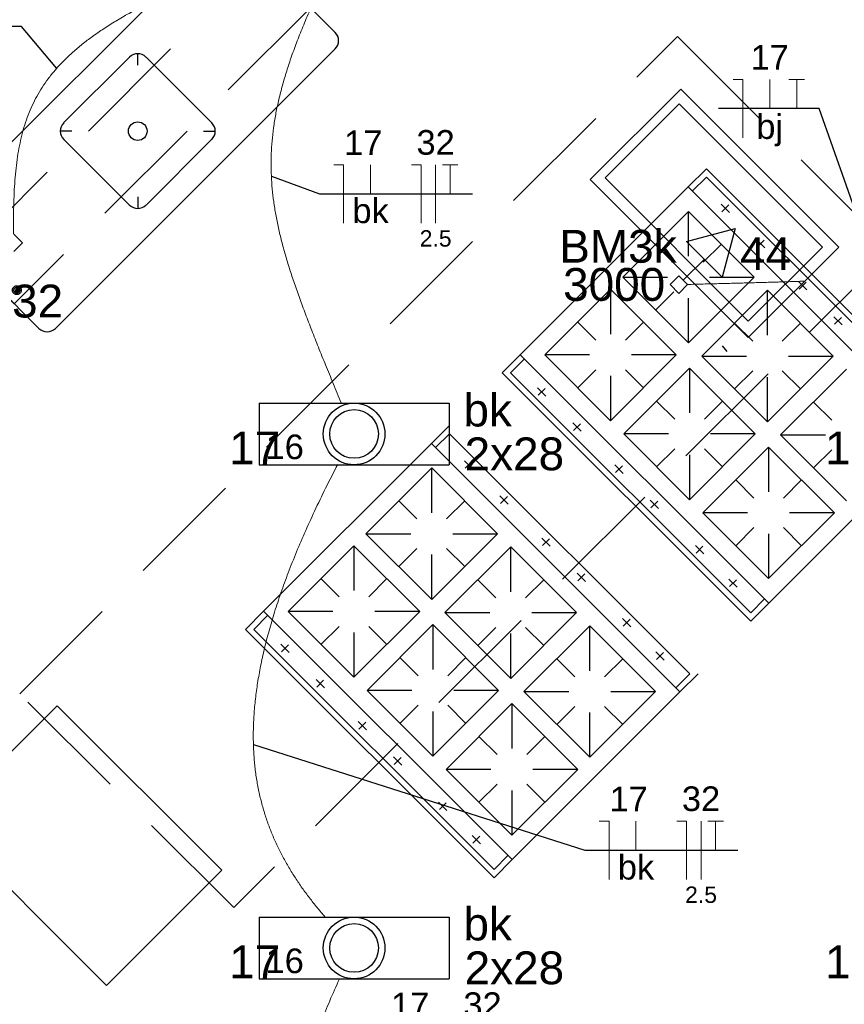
# Model space of a CAD drawing. Header units: millimetres. Extents: x 7 to 269, y 1 to 169.
# Tile 71 of 115: x 66.96 to 70.51, y 38.93 to 43.17. Entities that reach past the tile are written whole.
import ezdxf

# ---------------------------------------------------------------- set-up
doc = ezdxf.new("R2010")
doc.units = ezdxf.units.MM
doc.header["$MEASUREMENT"] = 0
doc.linetypes.add('Dashed', pattern=[0.75, 0.5, -0.25])
for name, color, linetype, lineweight in [('Eletroduto - Marco Polo', 6, 'Continuous', 9), ('Fiação - Marco Polo', 3, 'Continuous', 9), ('Layout - Marco Polo', 252, 'Continuous', 25), ('Linha de Chamada - Marco Polo', 1, 'Continuous', 25), ('Luminárias - Marco Polo', 5, 'Continuous', 25), ('Textos - Marco Polo', 143, 'Continuous', 25), ('Tomadas - Marco Polo', 150, 'Continuous', 25)]:
    doc.layers.add(name, color=color, linetype=linetype, lineweight=lineweight)
doc.styles.add('Arial', font='arial.ttf')

msp = doc.modelspace()

# ---------------------------------------------------------------- linework, layer by layer
at = {"layer": 'Eletroduto - Marco Polo', "linetype": 'Continuous'}
for points in [[(68.0344, 43.4626), (67.9388, 43.4256), (67.8488, 43.3895), (67.7642, 43.3542), (67.6848, 43.3197), (67.6106, 43.2857), (67.5413, 43.2521), (67.4767, 43.2189), (67.4168, 43.1858), (67.3614, 43.1528), (67.3102, 43.1198), (67.2631, 43.0865), (67.22, 43.0529), (67.1807, 43.0188), (67.145, 42.9842), (67.1129, 42.9488), (67.084, 42.9126), (67.0582, 42.8755), (67.0354, 42.8372), (67.0155, 42.7978), (66.9982, 42.7569), (66.9834, 42.7146), (66.9709, 42.6707), (66.9606, 42.6251), (66.9523, 42.5776), (66.9458, 42.5281), (66.941, 42.4765), (66.9377, 42.4226), (66.9358, 42.3664), (66.935, 42.3077), (66.9353, 42.2463)], [(68.3302, 43.4635), (68.2891, 43.3807), (68.2513, 43.3017), (68.2168, 43.2263), (68.1857, 43.154), (68.1577, 43.0847), (68.1329, 43.0181), (68.1113, 42.9538), (68.0926, 42.8917), (68.077, 42.8315), (68.0643, 42.7729), (68.0545, 42.7156), (68.0476, 42.6594), (68.0434, 42.6039), (68.0419, 42.549), (68.0431, 42.4943), (68.0469, 42.4395), (68.0533, 42.3845), (68.0622, 42.3289), (68.0735, 42.2725), (68.0872, 42.2149), (68.1032, 42.156), (68.1215, 42.0954), (68.1421, 42.033), (68.1648, 41.9683), (68.1896, 41.9011), (68.2165, 41.8312), (68.2453, 41.7583), (68.2761, 41.6822), (68.3089, 41.6025), (68.3434, 41.5189)], [(68.3285, 41.255), (68.2764, 41.1528), (68.2288, 41.0541), (68.1855, 40.9587), (68.1465, 40.8667), (68.1116, 40.7779), (68.0806, 40.6922), (68.0536, 40.6094), (68.0304, 40.5296), (68.011, 40.4526), (67.9951, 40.3783), (67.9827, 40.3066), (67.9737, 40.2374), (67.968, 40.1706), (67.9655, 40.1061), (67.9661, 40.0439), (67.9696, 39.9837), (67.976, 39.9256), (67.9852, 39.8694), (67.9971, 39.815), (68.0115, 39.7623), (68.0284, 39.7112), (68.0477, 39.6617), (68.0692, 39.6136), (68.0928, 39.5668), (68.1185, 39.5212), (68.1462, 39.4768), (68.1756, 39.4333), (68.2068, 39.3909), (68.2397, 39.3492), (68.2741, 39.3083)], [(72.2938, 40.8634), (72.2512, 40.5421), (72.2085, 40.238), (72.1655, 39.9507), (72.1219, 39.6794), (72.0776, 39.4234), (72.0323, 39.1821), (71.9858, 38.955), (71.9378, 38.7412), (71.8882, 38.5402), (71.8367, 38.3512), (71.7831, 38.1738), (71.7272, 38.0071), (71.6686, 37.8506), (71.6073, 37.7036), (71.543, 37.5654), (71.4755, 37.4354), (71.4045, 37.3129), (71.3298, 37.1974), (71.2512, 37.088), (71.1684, 36.9843), (71.0813, 36.8854), (70.9896, 36.7908), (70.8931, 36.6999), (70.7916, 36.6119), (70.6848, 36.5263), (70.5725, 36.4423), (70.4546, 36.3593), (70.3306, 36.2766), (70.2006, 36.1937), (70.0641, 36.1099)], [(68.3359, 39.0428), (68.2942, 38.9487), (68.2565, 38.8577), (68.2225, 38.7698), (68.1922, 38.6848), (68.1655, 38.6025), (68.1422, 38.5229), (68.1222, 38.4459), (68.1055, 38.3713), (68.0918, 38.2989), (68.0812, 38.2288), (68.0735, 38.1607), (68.0685, 38.0946), (68.0662, 38.0303), (68.0665, 37.9676), (68.0693, 37.9066), (68.0743, 37.847), (68.0816, 37.7887), (68.0911, 37.7317), (68.1025, 37.6758), (68.1159, 37.6208), (68.131, 37.5667), (68.1478, 37.5133), (68.1662, 37.4605), (68.186, 37.4082), (68.2072, 37.3563), (68.2296, 37.3047), (68.2532, 37.2532), (68.2778, 37.2016), (68.3033, 37.15), (68.3296, 37.0982)]]:
    msp.add_spline(points, degree=3, dxfattribs=at)
at = {"layer": 'Eletroduto - Marco Polo', "linetype": 'Dashed'}
msp.add_spline([(69.8309, 42.0286), (69.9656, 42.032), (70.0908, 42.0353), (70.2068, 42.0385), (70.3144, 42.042), (70.4139, 42.0457), (70.5058, 42.05), (70.5906, 42.055), (70.6689, 42.0609), (70.7411, 42.0679), (70.8078, 42.076), (70.8694, 42.0856), (70.9264, 42.0967), (70.9793, 42.1096), (71.0287, 42.1245), (71.075, 42.1414), (71.1186, 42.1606), (71.1602, 42.1823), (71.2003, 42.2066), (71.2392, 42.2338), (71.2775, 42.2639), (71.3157, 42.2972), (71.3543, 42.3338), (71.3939, 42.3739), (71.4348, 42.4177), (71.4776, 42.4654), (71.5228, 42.5172), (71.5709, 42.5731), (71.6223, 42.6334), (71.6777, 42.6984), (71.7374, 42.768)], degree=3, dxfattribs=at)
at = {"layer": 'Fiação - Marco Polo'}
for p, q in [((70.027, 42.9096), (70.0686, 42.9096)), ((70.0686, 42.6596), (70.0686, 42.9096)), ((70.1846, 42.7846), (70.1846, 42.9096)), ((70.2672, 42.9096), (70.3339, 42.9096)), ((70.3006, 42.7846), (70.3006, 42.9096)), ((68.3118, 42.5427), (68.3535, 42.5427)), ((68.3535, 42.2927), (68.3535, 42.5427)), ((68.4694, 42.4177), (68.4694, 42.5427)), ((68.6449, 42.5427), (68.6865, 42.5427)), ((68.6865, 42.2927), (68.6865, 42.5427)), ((68.749, 42.2927), (68.749, 42.5427)), ((68.7782, 42.5427), (68.8449, 42.5427)), ((68.8115, 42.4177), (68.8115, 42.5427)), ((69.4523, 39.7206), (69.494, 39.7206)), ((69.494, 39.4706), (69.494, 39.7206)), ((69.6099, 39.5956), (69.6099, 39.7206)), ((69.7854, 39.7206), (69.827, 39.7206)), ((69.827, 39.4706), (69.827, 39.7206)), ((69.8895, 39.4706), (69.8895, 39.7206)), ((69.9188, 39.7206), (69.9854, 39.7206)), ((69.952, 39.5956), (69.952, 39.7206))]:
    msp.add_line(p, q, dxfattribs=at)
at = {"layer": 'Layout - Marco Polo'}
for p, q in [((66.6204, 42.3343), (67.8224, 43.5368)), ((67.8928, 43.5368), (68.3174, 43.1123)), ((68.3174, 43.0418), (67.1154, 41.8393)), ((67.4689, 42.9708), (67.4689, 43.0208)), ((67.4334, 43.0063), (67.1504, 42.7233)), ((67.7869, 42.7233), (67.5044, 43.0063)), ((69.4774, 42.4863), (69.7953, 42.8048)), ((69.7953, 42.8048), (70.4108, 42.1893)), ((67.1859, 42.6878), (67.1359, 42.6878)), ((67.7519, 42.6878), (67.8019, 42.6878)), ((67.4334, 42.3698), (67.1504, 42.6528)), ((67.7869, 42.6528), (67.5044, 42.3698)), ((69.9124, 42.5253), (69.8344, 42.4478)), ((69.9124, 42.5253), (70.9798, 41.4578)), ((70.0923, 41.8713), (69.4774, 42.4863)), ((69.9124, 42.4903), (69.8518, 42.4298)), ((69.9124, 42.4903), (70.9444, 41.4578)), ((69.1128, 41.7263), (69.8344, 42.4478)), ((69.8344, 42.4478), (70.9018, 41.3798)), ((67.4689, 42.4053), (67.4689, 42.3553)), ((69.8354, 42.3428), (69.5529, 42.0598)), ((70.1183, 42.0598), (69.8354, 42.3428)), ((70.1183, 42.0598), (69.8354, 42.3428)), ((70.1183, 42.0598), (69.8354, 42.3428)), ((69.8354, 42.1498), (69.8354, 42.3428)), ((70.0118, 42.3383), (69.9763, 42.3738)), ((69.9793, 42.3413), (70.0088, 42.3708)), ((66.6204, 42.2638), (67.0443, 41.8393)), ((70.1633, 42.1863), (70.1278, 42.2223)), ((70.1308, 42.1893), (70.1608, 42.2193)), ((69.6944, 42.2013), (69.7719, 42.1238)), ((69.8993, 42.1238), (69.9768, 42.2013)), ((70.4108, 42.1893), (70.0923, 41.8713)), ((69.8354, 41.7773), (69.5529, 42.0598)), ((69.5529, 42.0598), (69.7454, 42.0598)), ((70.1183, 42.0598), (69.8354, 41.7773)), ((69.9253, 42.0598), (70.1183, 42.0598)), ((70.3443, 42.0058), (70.3089, 42.0418)), ((69.2178, 41.7253), (69.5008, 42.0083)), ((69.7833, 41.7253), (69.5008, 42.0083)), ((69.5008, 42.0083), (69.5008, 41.8153)), ((70.1748, 42.0033), (69.8923, 41.7203)), ((70.1748, 42.0033), (70.4578, 41.7203)), ((70.1748, 42.0033), (70.4578, 41.7203)), ((70.1748, 42.0033), (70.4578, 41.7203)), ((70.1748, 41.8108), (70.1748, 42.0033)), ((70.3118, 42.0088), (70.3414, 42.0388)), ((69.6944, 41.9183), (69.7719, 41.9963)), ((69.8354, 41.7773), (69.8354, 41.9698)), ((70.4958, 41.8543), (70.4604, 41.8898)), ((70.4633, 41.8573), (70.4929, 41.8868)), ((69.3594, 41.8668), (69.4373, 41.7888)), ((69.6423, 41.8668), (69.5644, 41.7888)), ((70.1114, 41.7843), (70.0333, 41.8618)), ((70.2383, 41.7843), (70.3163, 41.8618)), ((69.9804, 41.7653), (70.0008, 41.7403)), ((69.0353, 41.6488), (69.1128, 41.7263)), ((69.0708, 41.6488), (69.1308, 41.7088)), ((69.1128, 41.7263), (70.1808, 40.6588)), ((69.5008, 41.4423), (69.2178, 41.7253)), ((69.5008, 41.4423), (69.2178, 41.7253)), ((69.5008, 41.4423), (69.2178, 41.7253)), ((69.4108, 41.7253), (69.2178, 41.7253)), ((69.5008, 41.4423), (69.7833, 41.7253)), ((69.7833, 41.7253), (69.5909, 41.7253)), ((69.8923, 41.7203), (70.1748, 41.4378)), ((69.8923, 41.7203), (70.0849, 41.7203)), ((70.4578, 41.7203), (70.1748, 41.4378)), ((70.2648, 41.7203), (70.4578, 41.7203)), ((69.4373, 41.6618), (69.3594, 41.5838)), ((69.5573, 41.3858), (69.8404, 41.6688)), ((69.5644, 41.6618), (69.6423, 41.5838)), ((69.8404, 41.6688), (70.1228, 41.3858)), ((69.8404, 41.6688), (69.8404, 41.4758)), ((70.5143, 41.6638), (70.2313, 41.3813)), ((69.0353, 41.6488), (70.1029, 40.5808)), ((69.0708, 41.6488), (70.1029, 40.6163)), ((69.5008, 41.6353), (69.5008, 41.4423)), ((70.0333, 41.5793), (70.1114, 41.6568)), ((70.1748, 41.4378), (70.1748, 41.6303)), ((70.3163, 41.5793), (70.2383, 41.6568)), ((69.2224, 41.5488), (69.1868, 41.5843)), ((69.2193, 41.5813), (69.1898, 41.5518)), ((69.7763, 41.4493), (69.6988, 41.5273)), ((69.9813, 41.5273), (69.9039, 41.4493)), ((70.4509, 41.4448), (70.3728, 41.5223)), ((68.8088, 41.4223), (68.7313, 41.3448)), ((69.3743, 41.3973), (69.3383, 41.4328)), ((69.3713, 41.4298), (69.3414, 41.4003)), ((68.8088, 41.3868), (68.7489, 41.3268)), ((68.8088, 41.3868), (69.8414, 40.3548)), ((69.5573, 41.3858), (69.8404, 41.1028)), ((69.5573, 41.3858), (69.8404, 41.1028)), ((69.5573, 41.3858), (69.8404, 41.1028)), ((69.7503, 41.3858), (69.5573, 41.3858)), ((69.8404, 41.1028), (70.1228, 41.3858)), ((70.1228, 41.3858), (69.9304, 41.3858)), ((70.1808, 40.6588), (70.9018, 41.3798)), ((70.2313, 41.3813), (70.5143, 41.0983)), ((70.2313, 41.3813), (70.4244, 41.3813)), ((68.0099, 40.6233), (68.7313, 41.3448)), ((68.7313, 41.3448), (69.7989, 40.2768)), ((69.7763, 41.3223), (69.6988, 41.2443)), ((69.8969, 41.0463), (70.1793, 41.3293)), ((69.9813, 41.2443), (69.9039, 41.3223)), ((70.1793, 41.3293), (70.4624, 41.0463)), ((70.1793, 41.3293), (70.1793, 41.1363)), ((69.8404, 41.2958), (69.8404, 41.1028)), ((70.3728, 41.2398), (70.4509, 41.3173)), ((68.7323, 41.2398), (68.4493, 40.9568)), ((69.0153, 40.9568), (68.7323, 41.2398)), ((69.0153, 40.9568), (68.7323, 41.2398)), ((69.0153, 40.9568), (68.7323, 41.2398)), ((68.7323, 41.0468), (68.7323, 41.2398)), ((68.9089, 41.2353), (68.8734, 41.2708)), ((68.8764, 41.2383), (68.9059, 41.2678)), ((69.5549, 41.2163), (69.5194, 41.2523)), ((69.5519, 41.2493), (69.5224, 41.2193)), ((70.1158, 41.1098), (70.0383, 41.1878)), ((70.3209, 41.1878), (70.2433, 41.1098)), ((69.0603, 41.0833), (69.0249, 41.1193)), ((69.0279, 41.0863), (69.0573, 41.1163)), ((68.5909, 41.0983), (68.6688, 41.0203)), ((68.7959, 41.0203), (68.8739, 41.0983)), ((69.7064, 41.0648), (69.6709, 41.1003)), ((69.7034, 41.0973), (69.6739, 41.0678)), ((69.8969, 41.0463), (70.1793, 40.7638)), ((69.8969, 41.0463), (70.1793, 40.7638)), ((69.8969, 41.0463), (70.1793, 40.7638)), ((70.0898, 41.0463), (69.8969, 41.0463)), ((70.1793, 40.7638), (70.4624, 41.0463)), ((70.4624, 41.0463), (70.2694, 41.0463)), ((70.1158, 40.9828), (70.0383, 40.9048)), ((70.3209, 40.9048), (70.2433, 40.9828)), ((68.7323, 40.6738), (68.4493, 40.9568)), ((68.4493, 40.9568), (68.6423, 40.9568)), ((69.0153, 40.9568), (68.7323, 40.6738)), ((68.8224, 40.9568), (69.0153, 40.9568)), ((70.1793, 40.9563), (70.1793, 40.7638)), ((68.1149, 40.6223), (68.3979, 40.9048)), ((68.6804, 40.6223), (68.3979, 40.9048)), ((68.3979, 40.9048), (68.3979, 40.7123)), ((69.0718, 40.9003), (68.7888, 40.6173)), ((69.0718, 40.9003), (69.3548, 40.6173)), ((69.0718, 40.9003), (69.3548, 40.6173)), ((69.0718, 40.9003), (69.3548, 40.6173)), ((69.0718, 40.7073), (69.0718, 40.9003)), ((69.2413, 40.9028), (69.2053, 40.9383)), ((69.2083, 40.9058), (69.2383, 40.9353)), ((69.9008, 40.8703), (69.8654, 40.9058)), ((69.8979, 40.9028), (69.8683, 40.8733)), ((68.5909, 40.8153), (68.6688, 40.8933)), ((68.7323, 40.6738), (68.7323, 40.8668)), ((68.7959, 40.8933), (68.8739, 40.8153)), ((69.3928, 40.7513), (69.3573, 40.7868)), ((69.3603, 40.7543), (69.3898, 40.7838)), ((68.2563, 40.7638), (68.3338, 40.6858)), ((68.5388, 40.7638), (68.4613, 40.6858)), ((69.0083, 40.6813), (68.9304, 40.7588)), ((69.1354, 40.6813), (69.2133, 40.7588)), ((70.0453, 40.7263), (70.0093, 40.7618)), ((70.0423, 40.7588), (70.0123, 40.7293)), ((70.1029, 40.6163), (70.1628, 40.6763)), ((70.1029, 40.5808), (70.1808, 40.6588)), ((67.9323, 40.5453), (68.0099, 40.6233)), ((67.9673, 40.5453), (68.0279, 40.6058)), ((68.0099, 40.6233), (69.0778, 39.5553)), ((68.3979, 40.3393), (68.1149, 40.6223)), ((68.3979, 40.3393), (68.1149, 40.6223)), ((68.3979, 40.3393), (68.1149, 40.6223)), ((68.3079, 40.6223), (68.1149, 40.6223)), ((68.3979, 40.3393), (68.6804, 40.6223)), ((68.6804, 40.6223), (68.4878, 40.6223)), ((68.7888, 40.6173), (69.0718, 40.3348)), ((68.7888, 40.6173), (68.9818, 40.6173)), ((69.3548, 40.6173), (69.0718, 40.3348)), ((69.1619, 40.6173), (69.3548, 40.6173)), ((68.4544, 40.2828), (68.7369, 40.5658)), ((68.7369, 40.5658), (69.0198, 40.2828)), ((68.7369, 40.5658), (68.7369, 40.3728)), ((69.4113, 40.5608), (69.1283, 40.2778)), ((69.4113, 40.5608), (69.6944, 40.2778)), ((69.4113, 40.5608), (69.6944, 40.2778)), ((69.4113, 40.5608), (69.6944, 40.2778)), ((69.4113, 40.3678), (69.4113, 40.5608)), ((69.5874, 40.5568), (69.5519, 40.5923)), ((69.5543, 40.5598), (69.5844, 40.5893)), ((67.9323, 40.5453), (68.9998, 39.4778)), ((67.9673, 40.5453), (68.9998, 39.5133)), ((68.3338, 40.5583), (68.2563, 40.4808)), ((68.3979, 40.5323), (68.3979, 40.3393)), ((68.4613, 40.5583), (68.5388, 40.4808)), ((68.9304, 40.4758), (69.0083, 40.5538)), ((69.0718, 40.3348), (69.0718, 40.5273)), ((69.2133, 40.4758), (69.1354, 40.5538)), ((68.1193, 40.4458), (68.0838, 40.4813)), ((68.1163, 40.4783), (68.0868, 40.4488)), ((69.7313, 40.4123), (69.6959, 40.4483)), ((69.6988, 40.4153), (69.7284, 40.4453)), ((68.6733, 40.3463), (68.5958, 40.4243)), ((68.8783, 40.4243), (68.8008, 40.3463)), ((69.3478, 40.3418), (69.2698, 40.4193)), ((69.4749, 40.3418), (69.5529, 40.4193)), ((69.8414, 40.3548), (69.7814, 40.2943)), ((69.8768, 40.3548), (69.7989, 40.2768)), ((68.2708, 40.2938), (68.2353, 40.3298)), ((68.2678, 40.3268), (68.2383, 40.2968)), ((68.4544, 40.2828), (68.7369, 39.9998)), ((68.4544, 40.2828), (68.7369, 39.9998)), ((68.4544, 40.2828), (68.7369, 39.9998)), ((68.6474, 40.2828), (68.4544, 40.2828)), ((68.7369, 39.9998), (69.0198, 40.2828)), ((69.0198, 40.2828), (68.8268, 40.2828)), ((69.0778, 39.5553), (69.7989, 40.2768)), ((69.1283, 40.2778), (69.4113, 39.9953)), ((69.1283, 40.2778), (69.3213, 40.2778)), ((69.6944, 40.2778), (69.4113, 39.9953)), ((69.5014, 40.2778), (69.6944, 40.2778)), ((68.7938, 39.9433), (69.0763, 40.2263)), ((69.0763, 40.2263), (69.3594, 39.9433)), ((69.0763, 40.2263), (69.0763, 40.0333)), ((68.6733, 40.2193), (68.5958, 40.1413)), ((68.7369, 40.1928), (68.7369, 39.9998)), ((68.8783, 40.1413), (68.8008, 40.2193)), ((69.2698, 40.1368), (69.3478, 40.2143)), ((69.4113, 39.9953), (69.4113, 40.1883)), ((69.5529, 40.1368), (69.4749, 40.2143)), ((68.4518, 40.1133), (68.4159, 40.1488)), ((68.4488, 40.1458), (68.4188, 40.1163)), ((69.0129, 40.0068), (68.9348, 40.0848)), ((69.2178, 40.0848), (69.1403, 40.0068)), ((68.6034, 39.9618), (68.5678, 39.9973)), ((68.6003, 39.9943), (68.5708, 39.9648)), ((68.7938, 39.9433), (69.0763, 39.6603)), ((68.7938, 39.9433), (69.0763, 39.6603)), ((68.7938, 39.9433), (69.0763, 39.6603)), ((68.9864, 39.9433), (68.7938, 39.9433)), ((69.0763, 39.6603), (69.3594, 39.9433)), ((69.3594, 39.9433), (69.1663, 39.9433)), ((69.0129, 39.8798), (68.9348, 39.8018)), ((69.0763, 39.8533), (69.0763, 39.6603)), ((69.2178, 39.8018), (69.1403, 39.8798)), ((68.7978, 39.7673), (68.7618, 39.8028)), ((68.7948, 39.7998), (68.7653, 39.7703)), ((68.9419, 39.6228), (68.9064, 39.6588)), ((68.9394, 39.6558), (68.9094, 39.6258)), ((68.9998, 39.5133), (69.0598, 39.5733)), ((68.9998, 39.4778), (69.0778, 39.5553))]:
    msp.add_line(p, q, dxfattribs=at)
at = {"layer": 'Layout - Marco Polo', "linetype": 'Dashed'}
for points in [[(66.9383, 41.9458), (66.7263, 42.1578), (67.9989, 43.4303), (68.2113, 43.2183), (66.9383, 41.9458)], [(70.7083, 42.1748), (67.8813, 39.3493), (66.9618, 40.2683), (69.7888, 43.0943), (70.7083, 42.1748)]]:
    msp.add_lwpolyline(points, dxfattribs=at)
at = {"layer": 'Layout - Marco Polo'}
for points in [[(70.4813, 42.1893), (70.0923, 41.8008), (69.4133, 42.4793), (69.4133, 42.4793), (69.8023, 42.8683), (70.4813, 42.1893)], [(67.3349, 39.0148), (67.8298, 39.5098), (67.1223, 40.2168), (66.6273, 39.7218), (67.3349, 39.0148)]]:
    msp.add_lwpolyline(points, dxfattribs=at)
msp.add_circle((67.4689, 42.6878), 0.04, dxfattribs=at)
at = {"layer": 'Layout - Marco Polo', "linetype": 'Dashed'}
for radius in [0.019, 0.0125]:
    msp.add_circle((66.9493, 42.0038), radius, dxfattribs=at)
at = {"layer": 'Layout - Marco Polo'}
for centre, start, end in [((68.2818, 43.0768), 315, 45), ((67.4689, 42.9708), 45, 135), ((67.1859, 42.6878), 135, 225), ((67.7519, 42.6878), 315, 45), ((67.4689, 42.4053), 225, 315), ((67.0798, 41.8748), 225, 315)]:
    msp.add_arc(centre, 0.05, start, end, dxfattribs=at)
at = {"layer": 'Linha de Chamada - Marco Polo'}
for p, q in [((66.9698, 43.138), (66.6448, 43.138)), ((67.1205, 42.9576), (66.9698, 43.138)), ((70.3964, 42.7846), (69.9645, 42.7846)), ((70.5732, 42.2867), (70.3964, 42.7846)), ((68.0431, 42.4943), (68.2493, 42.4177)), ((68.2493, 42.4177), (68.9074, 42.4177)), ((67.9659, 40.0498), (69.3898, 39.5956)), ((69.3898, 39.5956), (70.0479, 39.5956))]:
    msp.add_line(p, q, dxfattribs=at)
at = {"layer": 'Luminárias - Marco Polo'}
for p, q in [((67.9907, 41.5181), (68.8066, 41.5181)), ((67.9907, 41.5181), (67.9907, 41.2531)), ((68.8066, 41.5181), (68.8066, 41.2531)), ((67.9907, 41.2531), (68.8066, 41.2531)), ((67.9907, 39.3081), (68.8066, 39.3081)), ((67.9907, 39.3081), (67.9907, 39.0431)), ((68.8066, 39.3081), (68.8066, 39.0431)), ((67.9907, 39.0431), (68.8066, 39.0431))]:
    msp.add_line(p, q, dxfattribs=at)
for centre, radius in [((68.3987, 41.3856), 0.1325), ((68.3987, 41.3856), 0.1046), ((68.3987, 39.1756), 0.1325), ((68.3987, 39.1756), 0.1046)]:
    msp.add_circle(centre, radius, dxfattribs=at)
at = {"layer": 'Tomadas - Marco Polo'}
for p, q in [((69.8272, 42.2135), (70.0364, 42.2695)), ((70.0364, 42.2695), (69.9804, 42.0604)), ((66.9359, 42.2454), (66.9733, 42.2079)), ((69.9804, 42.0604), (69.8272, 42.2135)), ((66.9733, 42.2079), (66.9359, 42.1705)), ((69.9038, 42.1369), (69.8133, 42.0464)), ((69.757, 42.0277), (69.7946, 42.0652)), ((69.7946, 42.0652), (69.832, 42.0277)), ((69.7946, 41.9901), (69.757, 42.0277)), ((69.832, 42.0277), (69.7946, 41.9901))]:
    msp.add_line(p, q, dxfattribs=at)

# ---------------------------------------------------------------- texts
at = {"layer": 'Fiação - Marco Polo', "width": 0.25416, "attachment_point": 8, "line_spacing_factor": 0.798, "style": 'Arial'}
for s, insert, char_height in [('17', (70.1845, 42.9518), 0.1059), ('bj', (70.1845, 42.6224), 0.1059), ('17', (68.438, 42.5848), 0.1059), ('32', (68.749, 42.5848), 0.1059), ('bk', (68.4695, 42.2908), 0.1059), ('2.5', (68.749, 42.1902), 0.0706), ('17', (69.5785, 39.7628), 0.1059), ('32', (69.8895, 39.7628), 0.1059), ('bk', (69.61, 39.4683), 0.1059), ('2.5', (69.8895, 39.3682), 0.0706), ('17', (68.6395, 38.8773), 0.1059), ('32', (68.9505, 38.8773), 0.1059)]:
    msp.add_mtext(s, dxfattribs=dict(at, insert=insert, char_height=char_height))
at = {"layer": 'Luminárias - Marco Polo', "char_height": 0.1059, "width": 0.25416, "attachment_point": 7, "line_spacing_factor": 0.798, "style": 'Arial'}
for insert in [(68.018, 41.2758), (68.018, 39.0658)]:
    msp.add_mtext('16', dxfattribs=dict(at, insert=insert))
at = {"layer": 'Textos - Marco Polo', "char_height": 0.1412, "line_spacing_factor": 0.798, "style": 'Arial'}
for s, insert, width, attachment_point in [('BM3k', (69.5325, 42.12), 0.67776, 8), ('44', (70.1665, 42.09), 0.33888, 8), ('3000', (69.516, 41.956), 0.67776, 8), ('32', (67.0385, 41.8845), 0.33888, 8), ('bk', (68.8685, 41.416), 0.33888, 7), ('17', (67.8615, 41.255), 0.33888, 7), ('2x28', (68.8735, 41.2275), 0.67776, 7), ('17', (70.4225, 41.255), 0.33888, 7), ('bk', (68.8685, 39.206), 0.33888, 7), ('17', (67.8615, 39.045), 0.33888, 7), ('2x28', (68.8735, 39.0175), 0.67776, 7), ('17', (70.4225, 39.045), 0.33888, 7)]:
    msp.add_mtext(s, dxfattribs=dict(at, insert=insert, width=width, attachment_point=attachment_point))

doc.saveas('drawing.dxf')
